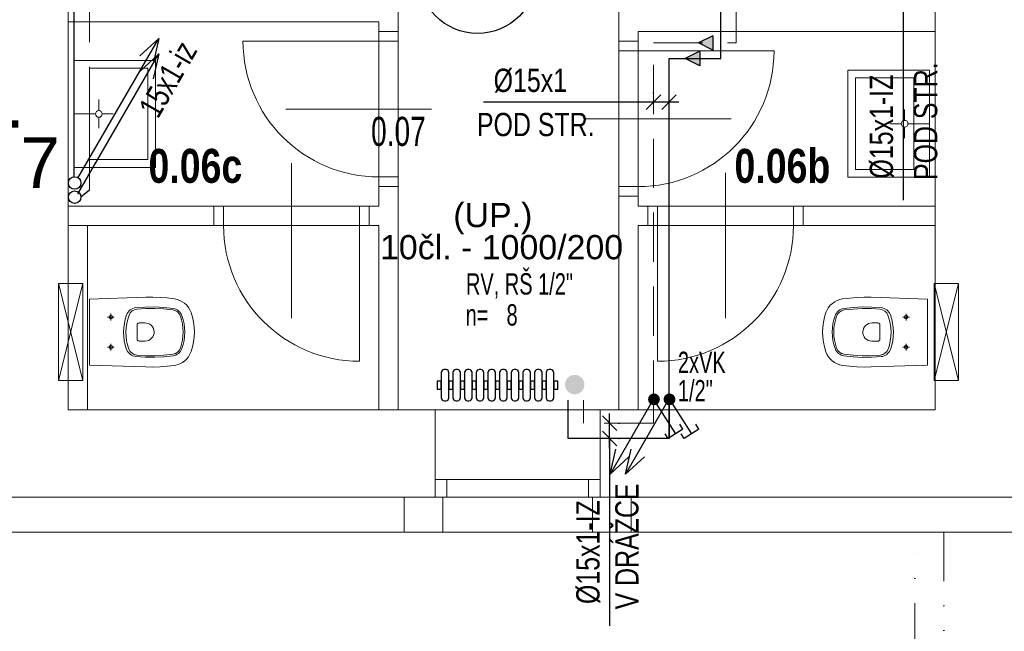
# Model space of a CAD drawing. Header units: millimetres. Extents: x 2424458 to 5109721, y -2781114 to -1335434.
# Tile 10 of 59: x 2482342 to 2487414, y -1418370 to -1415218. Entities that reach past the tile are written whole.
import ezdxf
from ezdxf.enums import TextEntityAlignment as Align

# ---------------------------------------------------------------- set-up
doc = ezdxf.new("R2010")
doc.units = ezdxf.units.MM
doc.header["$LTSCALE"] = 20
doc.header["$MEASUREMENT"] = 0
for name, pattern in [('Carkovana 2x_1', [200, 150, -50]), ('DASHED', [19.05, 12.7, -6.35]), ('DIVIDE', [31.75, 12.7, -6.35, 0, -6.35, 0, -6.35])]:
    doc.linetypes.add(name, pattern=pattern)
for name, color, linetype in [('KANALIZACE STÁV.', 2, 'Continuous'), ('KOTY', 2, 'Continuous'), ('ROZVODY', 6, 'Continuous'), ('slepak nový', 252, 'Continuous'), ('TZB_TOP rozvody', 6, 'Continuous'), ('UT', 6, 'Continuous'), ('Čísla místností', 7, 'Continuous')]:
    doc.layers.add(name, color=color, linetype=linetype)
doc.layers.add('TZB TEXT', color=3, linetype='Continuous', lineweight=18)
doc.styles.add('Arial Black', font='ariblk.ttf')
doc.styles.add('ARIEL', font='ARIAL.TTF')
doc.styles.add('ROMAN', font='ic-romans.shx')
doc.styles.add('ROMANS', font='ic-romans.shx', dxfattribs={"width": 0.8})
doc.styles.get("Standard").update_dxf_attribs({"font": 'ic-romans.shx', "width": 0.8})
doc.dimstyles.new('M50', dxfattribs={"dimtxt": 100, "dimasz": 60, "dimexe": 50, "dimexo": 150, "dimgap": 100, "dimtad": 1, "dimdec": 0, "dimzin": 0, "dimdsep": 46, "dimtxsty": 'Standard', "dimblk1": 'OBLIQUE', "dimblk2": 'OBLIQUE', "dimsah": 1, "dimcen": 0.09, "dimdle": 50, "dimclrd": 256, "dimclre": 256, "dimclrt": 256, "dimadec": 0, "dimazin": 0, "dimtfac": 1, "dimtdec": 0, "dimtofl": 0, "dimtmove": 1, "dimatfit": 3, "dimldrblk": 'OBLIQUE', "dimfxl": 1, "dimarcsym": 0})

# ---------------------------------------------------------------- blocks, each defined once
blk = doc.blocks.new('_OBLIQUE')
at = {"color": 0, "linetype": 'ByBlock'}
blk.add_line((-0.5, -0.5), (0.5, 0.5), dxfattribs=at)
blk = doc.blocks.new('*D832')
at = {"layer": 'Defpoints', "color": 0}
for p in [(2485606.7, -1415642.8), (2485606.7, -1415648.6), (2485686.7, -1415646.3)]:
    blk.add_point(p, dxfattribs=at)
at = {"layer": 'KOTY', "linetype": 'Continuous', "lineweight": -2}
for p, q in [((2485606.7, -1415598.6), (2485606.7, -1415592.8)), ((2485686.7, -1415596.3), (2485686.7, -1415592.8)), ((2485606.7, -1415642.8), (2484730.6, -1415642.8)), ((2485736.7, -1415642.8), (2485556.7, -1415642.8))]:
    blk.add_line(p, q, dxfattribs=at)
at = {"layer": 'KOTY', "lineweight": -2, "xscale": 75, "yscale": 75, "zscale": 75}
blk.add_blockref('_OBLIQUE', (2485606.7, -1415642.8), dxfattribs=at)
at = {"layer": 'KOTY', "lineweight": -2, "xscale": 75, "yscale": 75, "zscale": 75, "rotation": 180}
blk.add_blockref('_OBLIQUE', (2485686.7, -1415642.8), dxfattribs=at)
at = {"layer": 'KOTY', "lineweight": -3, "insert": (2484972.6, -1415532.8), "char_height": 120, "attachment_point": 5, "style": 'ROMANS'}
blk.add_mtext('%%c15x1', dxfattribs=at)
blk = doc.blocks.new('B')
at = {"layer": 'TZB_TOP rozvody', "lineweight": -3, "ltscale": 200}
blk.add_hatch(color=3, dxfattribs=at).paths.add_polyline_path([(32.4, 1.9, 1), (-28.8, 1.9, 1)])
blk.add_hatch(color=3, dxfattribs=at).paths.add_polyline_path([(32.4, 1.9, 1), (-28.8, 1.9, 1)])
blk = doc.blocks.new('*U789')
at = {"color": 0, "linetype": 'ByBlock', "lineweight": -2}
for p, q in [((0, 0), (140, 0)), ((140, 30), (120, 30)), ((140, 30), (140, -30)), ((140, -30), (120, -30))]:
    blk.add_line(p, q, dxfattribs=at)
blk = doc.blocks.new('*D834')
at = {"layer": 'Defpoints', "color": 0}
for p in [(2485375.2, -1417297), (2485381, -1417297), (2485377.5, -1417377)]:
    blk.add_point(p, dxfattribs=at)
at = {"layer": 'KOTY', "linetype": 'Continuous', "lineweight": -2}
for p, q in [((2485381, -1417427), (2485381, -1417247)), ((2485425.2, -1417297), (2485431, -1417297)), ((2485381, -1417377), (2485381, -1418341.5)), ((2485427.5, -1417377), (2485431, -1417377))]:
    blk.add_line(p, q, dxfattribs=at)
at = {"layer": 'KOTY', "lineweight": -2, "xscale": 75, "yscale": 75, "zscale": 75}
for p, rotation in [((2485381, -1417297), 270), ((2485381, -1417377), 90)]:
    blk.add_blockref('_OBLIQUE', p, dxfattribs=dict(at, rotation=rotation))
at = {"layer": 'KOTY', "lineweight": -3, "insert": (2485271, -1417962.3), "char_height": 120, "attachment_point": 5, "rotation": 90, "style": 'ROMANS'}
blk.add_mtext('%%c15x1-IZ', dxfattribs=at)
blk = doc.blocks.new('*U408', base_point=(16994.7, 17725.8))
at = {"linetype": 'ByBlock', "ltscale": 20}
blk.add_hatch(color=0, dxfattribs=at).paths.add_polyline_path([(16994.7, 17688.3), (17069.7, 17725.8), (16994.7, 17763.3)])
at = {"color": 0, "linetype": 'ByBlock', "lineweight": -2, "ltscale": 20}
for p, q in [((16994.7, 17688.3), (16994.7, 17763.3)), ((16994.7, 17763.3), (17069.7, 17725.8)), ((16994.7, 17688.3), (17069.7, 17725.8))]:
    blk.add_line(p, q, dxfattribs=at)
blk = doc.blocks.new('*D849')
at = {"layer": 'Defpoints', "color": 0}
for p in [(2486896, -1415055.1), (2486892.6, -1415135.1), (2486898.3, -1415135.1)]:
    blk.add_point(p, dxfattribs=at)
at = {"layer": 'KOTY', "linetype": 'Continuous', "lineweight": -2}
for p, q in [((2486892.6, -1415005.1), (2486892.6, -1415185.1)), ((2486846, -1415055.1), (2486842.6, -1415055.1)), ((2486848.3, -1415135.1), (2486842.6, -1415135.1)), ((2486892.6, -1415135.1), (2486892.6, -1416148.3))]:
    blk.add_line(p, q, dxfattribs=at)
at = {"layer": 'KOTY', "lineweight": -2, "xscale": 75, "yscale": 75, "zscale": 75}
for p, rotation in [((2486892.6, -1415055.1), 270), ((2486892.6, -1415135.1), 90)]:
    blk.add_blockref('_OBLIQUE', p, dxfattribs=dict(at, rotation=rotation))
at = {"layer": 'KOTY', "lineweight": -3, "insert": (2486782.6, -1415769.1), "char_height": 120, "attachment_point": 5, "rotation": 90, "style": 'ROMANS'}
blk.add_mtext('%%c15x1-IZ', dxfattribs=at)

msp = doc.modelspace()

# ---------------------------------------------------------------- hatches: boundary and pattern name
at = {"layer": 'UT'}
msp.add_hatch(color=3, dxfattribs=at).paths.add_polyline_path([(2485201.1, -1417148.7, 1), (2485201.1, -1417048.7, 1)])

# ---------------------------------------------------------------- linework, layer by layer
at = {"layer": 'KANALIZACE STÁV.', "linetype": 'Continuous'}
for p, q in [((2482642.4, -1416035.5), (2483058.5, -1415314.8)), ((2483058.5, -1415314.8), (2482961.4, -1415404.5)), ((2483058.5, -1415314.8), (2483029.4, -1415443.7)), ((2482642.4, -1416115.5), (2483058.5, -1415394.8)), ((2483058.5, -1415394.8), (2482961.4, -1415484.5)), ((2483058.5, -1415394.8), (2483029.4, -1415523.7)), ((2485591.1, -1417200.2), (2485383.1, -1417560.5)), ((2485671.1, -1417200.2), (2485463.1, -1417560.5)), ((2485383.1, -1417560.5), (2485412.2, -1417431.7)), ((2485383.1, -1417560.5), (2485480.1, -1417470.9)), ((2485463.1, -1417560.5), (2485492.2, -1417431.7)), ((2485463.1, -1417560.5), (2485560.1, -1417470.9))]:
    msp.add_line(p, q, dxfattribs=at)
at = {"layer": 'ROZVODY', "color": 2, "linetype": 'Continuous'}
for centre in [(2482625.2, -1416060.1), (2482625.2, -1416132.6)]:
    msp.add_circle(centre, 32.2, dxfattribs=at)
at = {"layer": 'slepak nový', "linetype": 'Continuous', "lineweight": 13}
for p, q in [((2484292.5, -1415003.5), (2484292.5, -1415278.5)), ((2482592.5, -1415258.5), (2482592.5, -1415158.5)), ((2485427.5, -1415328.5), (2485427.5, -1415178.5)), ((2487057.5, -1416178.5), (2487057.5, -1415158.5)), ((2484192.5, -1415228.5), (2482592.5, -1415228.5)), ((2484192.5, -1415278.5), (2484192.5, -1415228.5)), ((2482592.5, -1417228.5), (2482592.5, -1415258.5)), ((2484292.5, -1415278.5), (2484192.5, -1415278.5)), ((2484192.5, -1416078.5), (2484192.5, -1415278.5)), ((2484292.5, -1416078.5), (2484292.5, -1415278.5)), ((2485527.5, -1415328.5), (2485527.5, -1415278.5)), ((2485527.5, -1415278.5), (2487057.5, -1415278.5)), ((2483492.5, -1415328.5), (2484292.5, -1415328.5)), ((2485427.5, -1415328.5), (2485527.5, -1415328.5)), ((2485427.5, -1416128.5), (2485427.5, -1415328.5)), ((2485527.5, -1416128.5), (2485527.5, -1415328.5)), ((2486227.5, -1415378.5), (2485427.5, -1415378.5)), ((2482622.5, -1415428.7), (2482622.5, -1415979.5)), ((2482622.5, -1415428.7), (2483042.5, -1415428.7)), ((2483042.5, -1415979.5), (2483042.5, -1415428.7)), ((2482702.5, -1415468.7), (2483002.5, -1415468.7)), ((2482702.5, -1415939.5), (2482702.5, -1415468.7)), ((2483002.5, -1415468.7), (2483002.5, -1415939.5)), ((2487027.5, -1415478.7), (2486607.5, -1415478.7)), ((2486607.5, -1416029.5), (2486607.5, -1415478.7)), ((2487027.5, -1415478.7), (2487027.5, -1416029.5)), ((2486947.5, -1415518.7), (2486647.5, -1415518.7)), ((2486647.5, -1415518.7), (2486647.5, -1415989.5)), ((2486947.5, -1415989.5), (2486947.5, -1415518.7)), ((2482749.7, -1415686.9), (2482749.7, -1415630.2)), ((2483713.9, -1415678.5), (2484463.9, -1415678.5)), ((2486900.3, -1415736.9), (2486900.3, -1415680.2)), ((2482732.5, -1415704.1), (2482622.5, -1415704.1)), ((2482749.7, -1415721.3), (2482749.7, -1415778)), ((2482766.9, -1415704.1), (2482823.6, -1415704.1)), ((2486006.1, -1415728.5), (2485256.1, -1415728.5)), ((2486883.1, -1415754.1), (2486826.4, -1415754.1)), ((2486900.3, -1415771.3), (2486900.3, -1415828)), ((2486917.5, -1415754.1), (2487027.5, -1415754.1)), ((2483002.5, -1415939.5), (2482702.5, -1415939.5)), ((2482622.5, -1415979.5), (2482966.5, -1415979.5)), ((2482622.5, -1415979.5), (2483042.5, -1415979.5)), ((2483742.5, -1416757.1), (2483742.5, -1415957.1)), ((2486647.5, -1415989.5), (2486947.5, -1415989.5)), ((2484292.5, -1416028.5), (2484192.5, -1416028.5)), ((2485977.5, -1416757.1), (2485977.5, -1416007.1)), ((2487027.5, -1416029.5), (2486607.5, -1416029.5)), ((2487027.5, -1416029.5), (2486683.4, -1416029.5)), ((2484192.5, -1416078.5), (2484292.5, -1416078.5)), ((2484192.5, -1416178.5), (2484192.5, -1416078.5)), ((2484292.5, -1416078.5), (2484292.5, -1417228.5)), ((2485427.5, -1416078.5), (2485527.5, -1416078.5)), ((2485527.5, -1416128.5), (2485427.5, -1416128.5)), ((2485427.5, -1416128.5), (2485427.5, -1417228.5)), ((2485527.5, -1416178.5), (2485527.5, -1416128.5)), ((2483342.5, -1416178.5), (2482592.5, -1416178.5)), ((2483342.5, -1416278.5), (2483342.5, -1416178.5)), ((2483342.5, -1416178.5), (2484142.5, -1416178.5)), ((2483392.5, -1416178.5), (2483392.5, -1416278.5)), ((2484092.5, -1416978.5), (2484092.5, -1416178.5)), ((2484192.5, -1416178.5), (2484142.5, -1416178.5)), ((2484142.5, -1416278.5), (2484142.5, -1416178.5)), ((2485527.5, -1416178.5), (2485577.5, -1416178.5)), ((2485577.5, -1416278.5), (2485577.5, -1416178.5)), ((2486377.5, -1416178.5), (2485577.5, -1416178.5)), ((2485627.5, -1416978.5), (2485627.5, -1416178.5)), ((2486327.5, -1416178.5), (2486327.5, -1416278.5)), ((2486377.5, -1416278.5), (2486377.5, -1416178.5)), ((2486377.5, -1416178.5), (2487057.5, -1416178.5)), ((2487057.5, -1417228.5), (2487057.5, -1416178.5)), ((2483342.5, -1416278.5), (2482592.5, -1416278.5)), ((2482692.5, -1417228.5), (2482692.5, -1416278.5)), ((2483342.5, -1416278.5), (2484142.5, -1416278.5)), ((2484192.5, -1416278.5), (2484142.5, -1416278.5)), ((2484192.5, -1416278.5), (2484192.5, -1417228.5)), ((2485527.5, -1416278.5), (2485577.5, -1416278.5)), ((2485527.5, -1416278.5), (2485527.5, -1417228.5)), ((2486377.5, -1416278.5), (2485577.5, -1416278.5)), ((2486377.5, -1416278.5), (2487057.5, -1416278.5)), ((2482667.5, -1416578.3), (2482542.5, -1416578.3)), ((2482542.5, -1416578.3), (2482667.5, -1417078.3)), ((2482667.5, -1416578.3), (2482542.5, -1417078.3)), ((2482542.5, -1417078.3), (2482542.5, -1416578.3)), ((2482667.5, -1417078.3), (2482667.5, -1416578.3)), ((2487052.5, -1417078.5), (2487052.5, -1416578.5)), ((2487052.5, -1416578.5), (2487177.5, -1416578.5)), ((2487177.5, -1416578.5), (2487052.5, -1417078.5)), ((2487052.5, -1416578.5), (2487177.5, -1417078.5)), ((2487177.5, -1417078.5), (2487177.5, -1416578.5)), ((2482702.5, -1416658.3), (2482991.7, -1416648.8)), ((2482702.5, -1416998.4), (2482702.5, -1416658.3)), ((2482991.7, -1416648.8), (2483028.6, -1416648.4)), ((2483028.6, -1416648.4), (2483065.5, -1416649.6)), ((2483065.5, -1416649.6), (2483102.4, -1416652.3)), ((2483102.4, -1416652.3), (2483139, -1416656.7)), ((2483139, -1416656.7), (2483153.4, -1416659.7)), ((2483153.4, -1416659.7), (2483167.1, -1416664.6)), ((2486566.6, -1416659.8), (2486552.8, -1416664.8)), ((2486580.9, -1416656.8), (2486566.6, -1416659.8)), ((2486617.6, -1416652.5), (2486580.9, -1416656.8)), ((2486654.4, -1416649.7), (2486617.6, -1416652.5)), ((2486691.3, -1416648.6), (2486654.4, -1416649.7)), ((2486728.2, -1416649), (2486691.3, -1416648.6)), ((2487017.5, -1416658.5), (2486728.2, -1416649)), ((2487017.5, -1416998.5), (2487017.5, -1416658.5)), ((2482906, -1416719.2), (2482911.9, -1416713.8)), ((2482911.9, -1416713.8), (2482918.6, -1416709.4)), ((2482918.6, -1416709.4), (2482925.8, -1416705.9)), ((2482921.5, -1416719.3), (2482933.1, -1416712.8)), ((2482925.8, -1416705.9), (2482933.4, -1416703.5)), ((2482933.1, -1416712.8), (2482946.1, -1416709.8)), ((2482933.4, -1416703.5), (2482941.3, -1416702.2)), ((2482941.3, -1416702.2), (2482989, -1416699)), ((2482946.1, -1416709.8), (2482992.5, -1416706.8)), ((2482989, -1416699), (2483036.8, -1416698.5)), ((2482992.5, -1416706.8), (2483039, -1416706.6)), ((2483036.8, -1416698.5), (2483084.6, -1416701)), ((2483039, -1416706.6), (2483085.4, -1416709)), ((2483084.6, -1416701), (2483132.1, -1416706.2)), ((2483085.4, -1416709), (2483131.6, -1416714.2)), ((2483131.6, -1416714.2), (2483144.2, -1416717.8)), ((2483132.1, -1416706.2), (2483139.8, -1416707.8)), ((2483139.8, -1416707.8), (2483147.1, -1416710.4)), ((2483147.1, -1416710.4), (2483154, -1416714)), ((2483154, -1416714), (2483160.3, -1416718.5)), ((2483167.1, -1416664.6), (2483180.1, -1416671.4)), ((2483180.1, -1416671.4), (2483192, -1416679.8)), ((2483192, -1416679.8), (2483202.7, -1416689.9)), ((2483202.7, -1416689.9), (2483211.9, -1416701.2)), ((2483211.9, -1416701.2), (2483219.4, -1416713.8)), ((2483219.4, -1416713.8), (2483225.2, -1416727.2)), ((2486500.5, -1416713.9), (2486494.8, -1416727.3)), ((2486508.1, -1416701.4), (2486500.5, -1416713.9)), ((2486517.3, -1416690), (2486508.1, -1416701.4)), ((2486527.9, -1416680), (2486517.3, -1416690)), ((2486539.9, -1416671.5), (2486527.9, -1416680)), ((2486552.8, -1416664.8), (2486539.9, -1416671.5)), ((2486565.9, -1416714.2), (2486559.6, -1416718.7)), ((2486572.9, -1416710.6), (2486565.9, -1416714.2)), ((2486580.2, -1416707.9), (2486572.9, -1416710.6)), ((2486588.3, -1416714.3), (2486575.7, -1416717.9)), ((2486587.8, -1416706.3), (2486580.2, -1416707.9)), ((2486635.3, -1416701.1), (2486587.8, -1416706.3)), ((2486634.5, -1416709.2), (2486588.3, -1416714.3)), ((2486680.9, -1416706.7), (2486634.5, -1416709.2)), ((2486683.1, -1416698.7), (2486635.3, -1416701.1)), ((2486727.4, -1416707), (2486680.9, -1416706.7)), ((2486730.9, -1416699.1), (2486683.1, -1416698.7)), ((2486773.8, -1416709.9), (2486727.4, -1416707)), ((2486778.7, -1416702.3), (2486730.9, -1416699.1)), ((2486786.8, -1416713), (2486773.8, -1416709.9)), ((2486786.5, -1416703.7), (2486778.7, -1416702.3)), ((2486794.1, -1416706.1), (2486786.5, -1416703.7)), ((2486798.5, -1416719.5), (2486786.8, -1416713)), ((2486801.4, -1416709.5), (2486794.1, -1416706.1)), ((2486808, -1416714), (2486801.4, -1416709.5)), ((2486814, -1416719.3), (2486808, -1416714)), ((2482812.2, -1416750.8), (2482794.5, -1416750.8)), ((2482803.5, -1416750.8), (2482804.2, -1416747.5)), ((2482804.2, -1416754.1), (2482803.5, -1416750.8)), ((2482804.2, -1416747.5), (2482806.1, -1416744.7)), ((2482806, -1416756.9), (2482804.2, -1416754.1)), ((2482808.7, -1416758.7), (2482806, -1416756.9)), ((2482806.1, -1416744.7), (2482808.9, -1416742.8)), ((2482812, -1416759.4), (2482808.7, -1416758.7)), ((2482808.9, -1416742.8), (2482812.1, -1416742.2)), ((2482812.1, -1416759.4), (2482812, -1416759.4)), ((2482815.4, -1416758.8), (2482812.1, -1416759.4)), ((2482812.2, -1416750.8), (2482812.2, -1416733.2)), ((2482812.1, -1416742.2), (2482815.4, -1416742.8)), ((2482829.8, -1416750.8), (2482812.2, -1416750.8)), ((2482812.2, -1416768.4), (2482812.2, -1416750.8)), ((2482815.4, -1416742.8), (2482818.2, -1416744.7)), ((2482818.2, -1416756.9), (2482815.4, -1416758.8)), ((2482818.2, -1416744.7), (2482820.1, -1416747.5)), ((2482820.1, -1416754.1), (2482818.2, -1416756.9)), ((2482820.1, -1416747.5), (2482820.8, -1416750.8)), ((2482820.8, -1416750.8), (2482820.1, -1416754.1)), ((2482881.5, -1416783.1), (2482886.4, -1416761)), ((2482886.4, -1416761), (2482893.3, -1416739.3)), ((2482893.3, -1416739.3), (2482896.5, -1416732)), ((2482893.6, -1416783.6), (2482898.6, -1416761.8)), ((2482896.5, -1416732), (2482900.8, -1416725.3)), ((2482898.6, -1416761.8), (2482905.7, -1416740.5)), ((2482900.8, -1416725.3), (2482906, -1416719.2)), ((2482905.7, -1416740.5), (2482912.1, -1416728.8)), ((2482912.1, -1416728.8), (2482921.5, -1416719.3)), ((2483144.2, -1416717.8), (2483155.3, -1416724.6)), ((2483155.3, -1416724.6), (2483164.2, -1416734.1)), ((2483160.3, -1416718.5), (2483166, -1416723.9)), ((2483164.2, -1416734.1), (2483170.2, -1416745.7)), ((2483166, -1416723.9), (2483170.9, -1416729.9)), ((2483170.2, -1416745.7), (2483176.4, -1416765.8)), ((2483170.9, -1416729.9), (2483174.9, -1416736.6)), ((2483174.9, -1416736.6), (2483178, -1416743.8)), ((2483178, -1416743.8), (2483184.3, -1416764.4)), ((2483184.3, -1416764.4), (2483188.8, -1416785.5)), ((2483225.2, -1416727.2), (2483232.7, -1416751.8)), ((2483232.7, -1416751.8), (2483238.1, -1416777)), ((2486487.3, -1416752), (2486481.9, -1416777.2)), ((2486494.8, -1416727.3), (2486487.3, -1416752)), ((2486535.7, -1416764.5), (2486531.2, -1416785.6)), ((2486541.9, -1416743.9), (2486535.7, -1416764.5)), ((2486545, -1416736.8), (2486541.9, -1416743.9)), ((2486549.7, -1416745.9), (2486543.6, -1416766)), ((2486549, -1416730.1), (2486545, -1416736.8)), ((2486553.9, -1416724), (2486549, -1416730.1)), ((2486555.7, -1416734.3), (2486549.7, -1416745.9)), ((2486559.6, -1416718.7), (2486553.9, -1416724)), ((2486564.6, -1416724.7), (2486555.7, -1416734.3)), ((2486575.7, -1416717.9), (2486564.6, -1416724.7)), ((2486807.9, -1416729), (2486798.5, -1416719.5)), ((2486814.3, -1416740.7), (2486807.9, -1416729)), ((2486819.1, -1416725.4), (2486814, -1416719.3)), ((2486821.3, -1416762), (2486814.3, -1416740.7)), ((2486823.4, -1416732.2), (2486819.1, -1416725.4)), ((2486826.3, -1416783.8), (2486821.3, -1416762)), ((2486826.7, -1416739.5), (2486823.4, -1416732.2)), ((2486833.5, -1416761.1), (2486826.7, -1416739.5)), ((2486838.4, -1416783.2), (2486833.5, -1416761.1)), ((2486890.2, -1416751), (2486907.8, -1416751)), ((2486899.8, -1416747.7), (2486899.2, -1416751)), ((2486899.2, -1416751), (2486899.8, -1416754.3)), ((2486901.7, -1416744.9), (2486899.8, -1416747.7)), ((2486899.8, -1416754.3), (2486901.7, -1416757.1)), ((2486904.5, -1416743), (2486901.7, -1416744.9)), ((2486901.7, -1416757.1), (2486904.5, -1416758.9)), ((2486907.8, -1416742.3), (2486904.5, -1416743)), ((2486904.5, -1416758.9), (2486907.8, -1416759.6)), ((2486907.8, -1416751), (2486907.8, -1416733.4)), ((2486911.1, -1416743), (2486907.8, -1416742.3)), ((2486907.8, -1416751), (2486925.4, -1416751)), ((2486907.8, -1416768.6), (2486907.8, -1416751)), ((2486907.8, -1416759.6), (2486907.9, -1416759.6)), ((2486907.9, -1416759.6), (2486911.2, -1416758.9)), ((2486913.9, -1416744.9), (2486911.1, -1416743)), ((2486911.2, -1416758.9), (2486913.9, -1416757)), ((2486915.8, -1416747.7), (2486913.9, -1416744.9)), ((2486913.9, -1416757), (2486915.8, -1416754.2)), ((2486916.4, -1416751), (2486915.8, -1416747.7)), ((2486915.8, -1416754.2), (2486916.4, -1416751)), ((2482877.5, -1416828.2), (2482878.5, -1416805.6)), ((2482878.5, -1416805.6), (2482881.5, -1416783.1)), ((2482889.5, -1416828.2), (2482890.5, -1416805.8)), ((2482890.5, -1416805.8), (2482893.6, -1416783.6)), ((2482947.3, -1416790.8), (2482948, -1416787)), ((2482947.3, -1416864.8), (2482947.3, -1416790.8)), ((2482947.3, -1416790.8), (2482947.3, -1416790.8)), ((2482948, -1416787), (2482950.2, -1416783.7)), ((2482950.2, -1416783.7), (2482953.5, -1416781.5)), ((2482953.5, -1416781.5), (2482957.3, -1416780.8)), ((2482957.3, -1416780.8), (2482987.2, -1416780.8)), ((2482987.2, -1416780.8), (2482996.4, -1416781.5)), ((2482996.4, -1416781.5), (2483005.3, -1416784)), ((2483005.3, -1416784), (2483013.5, -1416788.1)), ((2483013.5, -1416788.1), (2483020.7, -1416793.9)), ((2483020.7, -1416793.9), (2483026.8, -1416800.9)), ((2483026.8, -1416800.9), (2483031.3, -1416808.9)), ((2483031.3, -1416808.9), (2483034.1, -1416817.6)), ((2483176.4, -1416765.8), (2483180.8, -1416786.4)), ((2483180.8, -1416786.4), (2483183.5, -1416807.3)), ((2483183.5, -1416807.3), (2483184.4, -1416828.3)), ((2483188.8, -1416785.5), (2483191.5, -1416806.8)), ((2483191.5, -1416806.8), (2483192.4, -1416828.3)), ((2483238.1, -1416777), (2483241.3, -1416802.6)), ((2483241.3, -1416802.6), (2483242.4, -1416828.4)), ((2486478.6, -1416802.8), (2486477.5, -1416828.5)), ((2486481.9, -1416777.2), (2486478.6, -1416802.8)), ((2486528.4, -1416807), (2486527.5, -1416828.5)), ((2486531.2, -1416785.6), (2486528.4, -1416807)), ((2486536.4, -1416807.5), (2486535.5, -1416828.5)), ((2486539.1, -1416786.6), (2486536.4, -1416807.5)), ((2486543.6, -1416766), (2486539.1, -1416786.6)), ((2486688.7, -1416809.1), (2486685.8, -1416817.8)), ((2486693.2, -1416801), (2486688.7, -1416809.1)), ((2486699.2, -1416794), (2486693.2, -1416801)), ((2486706.4, -1416788.3), (2486699.2, -1416794)), ((2486714.7, -1416784.1), (2486706.4, -1416788.3)), ((2486723.5, -1416781.6), (2486714.7, -1416784.1)), ((2486732.7, -1416780.9), (2486723.5, -1416781.6)), ((2486762.6, -1416780.9), (2486732.7, -1416780.9)), ((2486766.5, -1416781.7), (2486762.6, -1416780.9)), ((2486769.7, -1416783.9), (2486766.5, -1416781.7)), ((2486771.9, -1416787.1), (2486769.7, -1416783.9)), ((2486772.6, -1416790.9), (2486771.9, -1416787.1)), ((2486772.6, -1416864.9), (2486772.6, -1416790.9)), ((2486772.6, -1416790.9), (2486772.6, -1416790.9)), ((2486829.4, -1416806), (2486826.3, -1416783.8)), ((2486830.5, -1416828.4), (2486829.4, -1416806)), ((2486841.4, -1416805.7), (2486838.4, -1416783.2)), ((2486842.5, -1416828.4), (2486841.4, -1416805.7)), ((2482878.4, -1416850.9), (2482877.5, -1416828.2)), ((2482881.3, -1416873.4), (2482878.4, -1416850.9)), ((2482890.4, -1416850.6), (2482889.5, -1416828.2)), ((2482893.4, -1416872.8), (2482890.4, -1416850.6)), ((2482948, -1416868.6), (2482947.3, -1416864.8)), ((2483015.1, -1416866.3), (2483007.1, -1416870.9)), ((2483022.1, -1416860.3), (2483015.1, -1416866.3)), ((2483027.9, -1416853.1), (2483022.1, -1416860.3)), ((2483032, -1416844.9), (2483027.9, -1416853.1)), ((2483034.5, -1416836), (2483032, -1416844.9)), ((2483034.1, -1416817.6), (2483035.2, -1416826.8)), ((2483035.2, -1416826.8), (2483034.5, -1416836)), ((2483183.5, -1416849.4), (2483180.8, -1416870.3)), ((2483184.4, -1416828.3), (2483183.5, -1416849.4)), ((2483191.5, -1416849.9), (2483188.8, -1416871.3)), ((2483192.4, -1416828.3), (2483191.5, -1416849.9)), ((2483241.5, -1416853.6), (2483238.2, -1416879.1)), ((2483242.6, -1416827.8), (2483241.5, -1416853.6)), ((2483242.4, -1416828.4), (2483242.6, -1416827.8)), ((2486477.5, -1416828.5), (2486477.3, -1416828)), ((2486477.3, -1416828), (2486478.4, -1416853.7)), ((2486478.4, -1416853.7), (2486481.7, -1416879.3)), ((2486527.5, -1416828.5), (2486528.4, -1416850)), ((2486528.4, -1416850), (2486531.2, -1416871.4)), ((2486535.5, -1416828.5), (2486536.4, -1416849.5)), ((2486536.4, -1416849.5), (2486539.1, -1416870.4)), ((2486685.8, -1416817.8), (2486684.7, -1416827)), ((2486684.7, -1416827), (2486685.4, -1416836.2)), ((2486685.4, -1416836.2), (2486687.9, -1416845)), ((2486687.9, -1416845), (2486692.1, -1416853.2)), ((2486692.1, -1416853.2), (2486697.8, -1416860.5)), ((2486697.8, -1416860.5), (2486704.8, -1416866.5)), ((2486704.8, -1416866.5), (2486712.8, -1416871)), ((2486771.9, -1416868.8), (2486772.6, -1416864.9)), ((2486826.5, -1416873), (2486829.5, -1416850.8)), ((2486829.5, -1416850.8), (2486830.5, -1416828.4)), ((2486838.6, -1416873.5), (2486841.5, -1416851)), ((2486841.5, -1416851), (2486842.5, -1416828.4)), ((2482812.2, -1416905.8), (2482794.5, -1416905.8)), ((2482803.5, -1416905.8), (2482804.2, -1416902.5)), ((2482804.2, -1416909.1), (2482803.5, -1416905.8)), ((2482804.2, -1416902.5), (2482806, -1416899.7)), ((2482806, -1416911.9), (2482804.2, -1416909.1)), ((2482806, -1416899.7), (2482808.8, -1416897.8)), ((2482808.7, -1416913.7), (2482806, -1416911.9)), ((2482812, -1416914.4), (2482808.7, -1416913.7)), ((2482808.8, -1416897.8), (2482812.1, -1416897.2)), ((2482812.1, -1416914.4), (2482812, -1416914.4)), ((2482812.1, -1416897.2), (2482815.4, -1416897.8)), ((2482815.4, -1416913.8), (2482812.1, -1416914.4)), ((2482812.2, -1416905.8), (2482812.2, -1416888.2)), ((2482829.8, -1416905.8), (2482812.2, -1416905.8)), ((2482812.2, -1416923.4), (2482812.2, -1416905.8)), ((2482815.4, -1416897.8), (2482818.2, -1416899.7)), ((2482818.2, -1416911.9), (2482815.4, -1416913.8)), ((2482818.2, -1416899.7), (2482820.1, -1416902.5)), ((2482820.1, -1416909.1), (2482818.2, -1416911.9)), ((2482820.1, -1416902.5), (2482820.8, -1416905.8)), ((2482820.8, -1416905.8), (2482820.1, -1416909.1)), ((2482886.2, -1416895.5), (2482881.3, -1416873.4)), ((2482893, -1416917.1), (2482886.2, -1416895.5)), ((2482896.3, -1416924.5), (2482893, -1416917.1)), ((2482898.4, -1416894.7), (2482893.4, -1416872.8)), ((2482905.4, -1416916), (2482898.4, -1416894.7)), ((2482911.8, -1416927.7), (2482905.4, -1416916)), ((2482950.2, -1416871.9), (2482948, -1416868.6)), ((2482953.5, -1416874), (2482950.2, -1416871.9)), ((2482957.3, -1416874.8), (2482953.5, -1416874)), ((2482987.2, -1416874.8), (2482957.3, -1416874.8)), ((2482989.2, -1416874.8), (2482987.2, -1416874.8)), ((2482998.4, -1416873.7), (2482989.2, -1416874.8)), ((2483007.1, -1416870.9), (2482998.4, -1416873.7)), ((2483170.2, -1416911), (2483164.2, -1416922.6)), ((2483176.4, -1416890.9), (2483170.2, -1416911)), ((2483178, -1416912.9), (2483174.9, -1416920.1)), ((2483180.8, -1416870.3), (2483176.4, -1416890.9)), ((2483184.3, -1416892.3), (2483178, -1416912.9)), ((2483188.8, -1416871.3), (2483184.3, -1416892.3)), ((2483232.8, -1416904.3), (2483225.3, -1416929)), ((2483238.2, -1416879.1), (2483232.8, -1416904.3)), ((2486481.7, -1416879.3), (2486487.1, -1416904.5)), ((2486487.1, -1416904.5), (2486494.6, -1416929.1)), ((2486531.2, -1416871.4), (2486535.7, -1416892.5)), ((2486535.7, -1416892.5), (2486542, -1416913.1)), ((2486539.1, -1416870.4), (2486543.6, -1416891)), ((2486542, -1416913.1), (2486545, -1416920.2)), ((2486543.6, -1416891), (2486549.8, -1416911.2)), ((2486549.8, -1416911.2), (2486555.7, -1416922.7)), ((2486712.8, -1416871), (2486721.6, -1416873.9)), ((2486721.6, -1416873.9), (2486730.7, -1416874.9)), ((2486730.7, -1416874.9), (2486732.7, -1416874.9)), ((2486732.7, -1416874.9), (2486762.6, -1416874.9)), ((2486762.6, -1416874.9), (2486766.5, -1416874.2)), ((2486766.5, -1416874.2), (2486769.7, -1416872)), ((2486769.7, -1416872), (2486771.9, -1416868.8)), ((2486808.2, -1416927.9), (2486814.6, -1416916.2)), ((2486814.6, -1416916.2), (2486821.5, -1416894.8)), ((2486821.5, -1416894.8), (2486826.5, -1416873)), ((2486823.7, -1416924.6), (2486826.9, -1416917.3)), ((2486826.9, -1416917.3), (2486833.7, -1416895.7)), ((2486833.7, -1416895.7), (2486838.6, -1416873.5)), ((2486890.2, -1416906), (2486907.8, -1416906)), ((2486899.8, -1416902.7), (2486899.2, -1416906)), ((2486899.2, -1416906), (2486899.8, -1416909.3)), ((2486901.7, -1416899.9), (2486899.8, -1416902.7)), ((2486899.8, -1416909.3), (2486901.7, -1416912.1)), ((2486904.5, -1416898), (2486901.7, -1416899.9)), ((2486901.7, -1416912.1), (2486904.5, -1416913.9)), ((2486907.8, -1416897.3), (2486904.5, -1416898)), ((2486904.5, -1416913.9), (2486907.8, -1416914.6)), ((2486907.8, -1416906), (2486907.8, -1416888.4)), ((2486911.1, -1416898), (2486907.8, -1416897.3)), ((2486907.8, -1416906), (2486925.4, -1416906)), ((2486907.8, -1416923.6), (2486907.8, -1416906)), ((2486907.8, -1416914.6), (2486907.9, -1416914.6)), ((2486908, -1416914.6), (2486911.2, -1416913.9)), ((2486913.9, -1416899.9), (2486911.1, -1416898)), ((2486911.2, -1416913.9), (2486913.9, -1416912)), ((2486915.8, -1416902.7), (2486913.9, -1416899.9)), ((2486913.9, -1416912), (2486915.8, -1416909.2)), ((2486916.4, -1416906), (2486915.8, -1416902.7)), ((2486915.8, -1416909.2), (2486916.4, -1416906)), ((2482900.5, -1416931.3), (2482896.3, -1416924.5)), ((2482905.7, -1416937.4), (2482900.5, -1416931.3)), ((2482911.6, -1416942.7), (2482905.7, -1416937.4)), ((2482918.3, -1416947.2), (2482911.6, -1416942.7)), ((2482921.2, -1416937.3), (2482911.8, -1416927.7)), ((2482925.5, -1416950.7), (2482918.3, -1416947.2)), ((2482932.8, -1416943.8), (2482921.2, -1416937.3)), ((2482933.1, -1416953.1), (2482925.5, -1416950.7)), ((2482945.9, -1416946.9), (2482932.8, -1416943.8)), ((2482941, -1416954.5), (2482933.1, -1416953.1)), ((2482988.8, -1416957.7), (2482941, -1416954.5)), ((2482992.3, -1416949.8), (2482945.9, -1416946.9)), ((2482945.9, -1416946.9), (2482945.9, -1416946.9)), ((2483036.7, -1416958.1), (2482988.8, -1416957.7)), ((2483038.9, -1416950.1), (2482992.3, -1416949.8)), ((2483084.5, -1416955.7), (2483036.7, -1416958.1)), ((2483085.4, -1416947.6), (2483038.9, -1416950.1)), ((2483132.1, -1416950.5), (2483084.5, -1416955.7)), ((2483131.6, -1416942.5), (2483085.4, -1416947.6)), ((2483144.2, -1416938.9), (2483131.6, -1416942.5)), ((2483139.7, -1416948.9), (2483132.1, -1416950.5)), ((2483132.1, -1416950.5), (2483132.1, -1416950.5)), ((2483147.1, -1416946.3), (2483139.7, -1416948.9)), ((2483155.3, -1416932.1), (2483144.2, -1416938.9)), ((2483154, -1416942.7), (2483147.1, -1416946.3)), ((2483160.3, -1416938.1), (2483154, -1416942.7)), ((2483164.2, -1416922.6), (2483155.3, -1416932.1)), ((2483166, -1416932.8), (2483160.3, -1416938.1)), ((2483170.9, -1416926.8), (2483166, -1416932.8)), ((2483174.9, -1416920.1), (2483170.9, -1416926.8)), ((2483202.9, -1416966.6), (2483192.2, -1416976.7)), ((2483212.1, -1416955.1), (2483202.9, -1416966.6)), ((2483219.6, -1416942.5), (2483212.1, -1416955.1)), ((2483225.3, -1416929), (2483219.6, -1416942.5)), ((2486494.6, -1416929.1), (2486500.3, -1416942.7)), ((2486500.3, -1416942.7), (2486507.9, -1416955.3)), ((2486507.9, -1416955.3), (2486517.1, -1416966.7)), ((2486517.1, -1416966.7), (2486527.7, -1416976.8)), ((2486545, -1416920.2), (2486549, -1416926.9)), ((2486549, -1416926.9), (2486553.9, -1416933)), ((2486553.9, -1416933), (2486559.6, -1416938.3)), ((2486555.7, -1416922.7), (2486564.6, -1416932.3)), ((2486559.6, -1416938.3), (2486566, -1416942.8)), ((2486564.6, -1416932.3), (2486575.8, -1416939.1)), ((2486566, -1416942.8), (2486572.9, -1416946.4)), ((2486572.9, -1416946.4), (2486580.2, -1416949)), ((2486575.8, -1416939.1), (2486588.3, -1416942.6)), ((2486580.2, -1416949), (2486587.8, -1416950.7)), ((2486587.8, -1416950.7), (2486635.4, -1416955.9)), ((2486587.8, -1416950.7), (2486587.8, -1416950.7)), ((2486588.3, -1416942.6), (2486634.6, -1416947.8)), ((2486634.6, -1416947.8), (2486681.1, -1416950.2)), ((2486635.4, -1416955.9), (2486683.3, -1416958.3)), ((2486681.1, -1416950.2), (2486727.6, -1416950)), ((2486683.3, -1416958.3), (2486731.1, -1416957.9)), ((2486727.6, -1416950), (2486774.1, -1416947)), ((2486731.1, -1416957.9), (2486778.9, -1416954.6)), ((2486774.1, -1416947), (2486787.1, -1416944)), ((2486774.1, -1416947), (2486774.1, -1416947)), ((2486778.9, -1416954.6), (2486786.8, -1416953.3)), ((2486786.8, -1416953.3), (2486794.4, -1416950.8)), ((2486787.1, -1416944), (2486798.8, -1416937.4)), ((2486794.4, -1416950.8), (2486801.6, -1416947.4)), ((2486798.8, -1416937.4), (2486808.2, -1416927.9)), ((2486801.6, -1416947.4), (2486808.3, -1416942.9)), ((2486808.3, -1416942.9), (2486814.3, -1416937.5)), ((2486814.3, -1416937.5), (2486819.4, -1416931.4)), ((2486819.4, -1416931.4), (2486823.7, -1416924.6)), ((2482991.7, -1417007.9), (2482702.5, -1416998.4)), ((2483028.6, -1417008.3), (2482991.7, -1417007.9)), ((2483065.5, -1417007.1), (2483028.6, -1417008.3)), ((2483102.4, -1417004.4), (2483065.5, -1417007.1)), ((2483139, -1417000), (2483102.4, -1417004.4)), ((2483153.4, -1416997), (2483139, -1417000)), ((2483167.2, -1416992), (2483153.4, -1416997)), ((2483180.2, -1416985.2), (2483167.2, -1416992)), ((2483192.2, -1416976.7), (2483180.2, -1416985.2)), ((2486527.7, -1416976.8), (2486539.7, -1416985.4)), ((2486539.7, -1416985.4), (2486552.7, -1416992.2)), ((2486552.7, -1416992.2), (2486566.5, -1416997.1)), ((2486566.5, -1416997.1), (2486580.9, -1417000.2)), ((2486580.9, -1417000.2), (2486617.6, -1417004.5)), ((2486617.6, -1417004.5), (2486654.4, -1417007.3)), ((2486654.4, -1417007.3), (2486691.3, -1417008.4)), ((2486691.3, -1417008.4), (2486728.3, -1417008)), ((2486728.3, -1417008), (2487017.5, -1416998.5)), ((2482667.5, -1417078.3), (2482542.5, -1417078.3)), ((2487052.5, -1417078.5), (2487177.5, -1417078.5)), ((2482592.5, -1417228.5), (2484481.9, -1417228.5)), ((2484481.9, -1417228.5), (2485331.9, -1417228.5)), ((2484481.9, -1417228.5), (2484481.9, -1417678.5)), ((2485331.9, -1417678.5), (2485331.9, -1417228.5)), ((2485331.9, -1417228.5), (2487057.5, -1417228.5)), ((2484481.9, -1417588.5), (2485331.9, -1417588.5)), ((2484541.9, -1417588.5), (2484541.9, -1417678.5)), ((2485271.9, -1417588.5), (2485271.9, -1417678.5)), ((2479402.5, -1417678.5), (2484481.9, -1417678.5)), ((2484321.9, -1417678.5), (2484321.9, -1417858.5)), ((2484521.9, -1417678.5), (2484481.9, -1417678.5)), ((2484481.9, -1417678.5), (2485331.9, -1417678.5)), ((2484521.9, -1417858.5), (2484521.9, -1417678.5)), ((2485291.9, -1417858.5), (2485291.9, -1417678.5)), ((2485291.9, -1417678.5), (2485331.9, -1417678.5)), ((2485331.9, -1417678.5), (2487507.5, -1417678.5)), ((2485491.9, -1417678.5), (2485491.9, -1417858.5)), ((2484521.9, -1417858.5), (2481782.5, -1417858.5)), ((2485291.9, -1417858.5), (2484521.9, -1417858.5)), ((2487102.5, -1417858.5), (2485291.9, -1417858.5)), ((2487102.5, -1417858.5), (2487687.5, -1417858.5))]:
    msp.add_line(p, q, dxfattribs=at)
at = {"layer": 'slepak nový', "linetype": 'DIVIDE', "lineweight": 13}
for p, q in [((2486952.5, -1418478.8), (2486952.5, -1417858.5)), ((2487102.5, -1417858.5), (2487102.5, -1418628.5))]:
    msp.add_line(p, q, dxfattribs=at)
at = {"layer": 'slepak nový', "linetype": 'Carkovana 2x_1', "lineweight": 13}
msp.add_line((2486952.5, -1417858.5), (2487102.5, -1417858.5), dxfattribs=at)
at = {"layer": 'slepak nový', "linetype": 'Continuous', "lineweight": 13}
for centre, radius, start, end in [((2484192.5, -1415328.5), 700, 180, 270), ((2485527.5, -1415378.5), 700, 270, 0), ((2482749.7, -1415704.1), 17.2, 270.0000172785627, 269.9999999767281), ((2486900.3, -1415754.1), 17.2, 270.0000000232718, 269.9999827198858), ((2484092.5, -1416278.5), 700, 180, 270), ((2485627.5, -1416278.5), 700, 270, 0)]:
    msp.add_arc(centre, radius, start, end, dxfattribs=at)
at = {"layer": 'TZB_TOP rozvody', "linetype": 'DASHED', "lineweight": 9}
for p, q in [((2486032.9, -1415338.2), (2486032.9, -1413678.5)), ((2482702.4, -1416096.7), (2482702.4, -1413838.5)), ((2485606.7, -1417228.5), (2485606.7, -1415338.2)), ((2485606.7, -1415338.2), (2486032.9, -1415338.2)), ((2485246.8, -1417297), (2485246.8, -1417179)), ((2485606.7, -1417195.7), (2485606.7, -1417297)), ((2485606.7, -1417297), (2485246.8, -1417297))]:
    msp.add_line(p, q, dxfattribs=at)
at = {"layer": 'UT', "lineweight": -3}
for p, q in [((2485952.9, -1415418.2), (2485952.9, -1413593.1)), ((2482622.7, -1416028), (2482622.4, -1413753.1)), ((2485686.7, -1417377), (2485686.7, -1415418.2)), ((2485686.7, -1415418.2), (2485952.9, -1415418.2)), ((2482702.4, -1416096.7), (2482657.4, -1416132.6)), ((2485166.8, -1417377), (2485166.8, -1417179)), ((2485686.7, -1417184.8), (2485686.7, -1417376.9)), ((2485686.7, -1417377), (2485166.8, -1417377))]:
    msp.add_line(p, q, dxfattribs=at)
at = {"layer": 'UT', "color": 1}
for points in [[(2484513.8, -1417036.7), (2484513.8, -1417166.7, 0.414214), (2484528.8, -1417181.7), (2484537.8, -1417181.7, 0.414214), (2484552.8, -1417166.7), (2484552.8, -1417036.7, 0.414214), (2484537.8, -1417021.7), (2484528.8, -1417021.7, 0.414214)], [(2484573.8, -1417036.7), (2484573.8, -1417166.7, 0.414214), (2484588.8, -1417181.7), (2484597.8, -1417181.7, 0.414214), (2484612.8, -1417166.7), (2484612.8, -1417036.7, 0.414214), (2484597.8, -1417021.7), (2484588.8, -1417021.7, 0.414214)], [(2484633.8, -1417036.7), (2484633.8, -1417166.7, 0.414214), (2484648.8, -1417181.7), (2484657.8, -1417181.7, 0.414214), (2484672.8, -1417166.7), (2484672.8, -1417036.7, 0.414214), (2484657.8, -1417021.7), (2484648.8, -1417021.7, 0.414214)], [(2484693.8, -1417036.7), (2484693.8, -1417166.7, 0.414214), (2484708.8, -1417181.7), (2484717.8, -1417181.7, 0.414214), (2484732.8, -1417166.7), (2484732.8, -1417036.7, 0.414214), (2484717.8, -1417021.7), (2484708.8, -1417021.7, 0.414214)], [(2484753.8, -1417036.7), (2484753.8, -1417166.7, 0.414214), (2484768.8, -1417181.7), (2484777.8, -1417181.7, 0.414214), (2484792.8, -1417166.7), (2484792.8, -1417036.7, 0.414214), (2484777.8, -1417021.7), (2484768.8, -1417021.7, 0.414214)], [(2484813.8, -1417036.7), (2484813.8, -1417166.7, 0.414214), (2484828.8, -1417181.7), (2484837.8, -1417181.7, 0.414214), (2484852.8, -1417166.7), (2484852.8, -1417036.7, 0.414214), (2484837.8, -1417021.7), (2484828.8, -1417021.7, 0.414214)], [(2484873.8, -1417036.7), (2484873.8, -1417166.7, 0.414214), (2484888.8, -1417181.7), (2484897.8, -1417181.7, 0.414214), (2484912.8, -1417166.7), (2484912.8, -1417036.7, 0.414214), (2484897.8, -1417021.7), (2484888.8, -1417021.7, 0.414214)], [(2484933.8, -1417036.7), (2484933.8, -1417166.7, 0.414214), (2484948.8, -1417181.7), (2484957.8, -1417181.7, 0.414214), (2484972.8, -1417166.7), (2484972.8, -1417036.7, 0.414214), (2484957.8, -1417021.7), (2484948.8, -1417021.7, 0.414214)], [(2484993.8, -1417036.7), (2484993.8, -1417166.7, 0.414214), (2485008.8, -1417181.7), (2485017.8, -1417181.7, 0.414214), (2485032.8, -1417166.7), (2485032.8, -1417036.7, 0.414214), (2485017.8, -1417021.7), (2485008.8, -1417021.7, 0.414214)], [(2485053.8, -1417036.7), (2485053.8, -1417166.7, 0.414214), (2485068.8, -1417181.7), (2485077.8, -1417181.7, 0.414214), (2485092.8, -1417166.7), (2485092.8, -1417036.7, 0.414214), (2485077.8, -1417021.7), (2485068.8, -1417021.7, 0.414214)]]:
    msp.add_lwpolyline(points, format="xyb", close=True, dxfattribs=at)
for points in [[(2484492.8, -1417081.7), (2484492.8, -1417121.7), (2484513.8, -1417121.7), (2484513.8, -1417081.7)], [(2484552.8, -1417081.7), (2484552.8, -1417121.7), (2484573.8, -1417121.7), (2484573.8, -1417081.7)], [(2484612.8, -1417081.7), (2484612.8, -1417121.7), (2484633.8, -1417121.7), (2484633.8, -1417081.7)], [(2484672.8, -1417081.7), (2484672.8, -1417121.7), (2484693.8, -1417121.7), (2484693.8, -1417081.7)], [(2484732.8, -1417081.7), (2484732.8, -1417121.7), (2484753.8, -1417121.7), (2484753.8, -1417081.7)], [(2484792.8, -1417081.7), (2484792.8, -1417121.7), (2484813.8, -1417121.7), (2484813.8, -1417081.7)], [(2484852.8, -1417081.7), (2484852.8, -1417121.7), (2484873.8, -1417121.7), (2484873.8, -1417081.7)], [(2484912.8, -1417081.7), (2484912.8, -1417121.7), (2484933.8, -1417121.7), (2484933.8, -1417081.7)], [(2484972.8, -1417081.7), (2484972.8, -1417121.7), (2484993.8, -1417121.7), (2484993.8, -1417081.7)], [(2485032.8, -1417081.7), (2485032.8, -1417121.7), (2485053.8, -1417121.7), (2485053.8, -1417081.7)], [(2485092.8, -1417081.7), (2485092.8, -1417121.7), (2485113.8, -1417121.7), (2485113.8, -1417081.7)]]:
    msp.add_lwpolyline(points, close=True, dxfattribs=at)
at = {"layer": 'UT', "color": 2}
msp.add_circle((2484700.7, -1414984.3), 304.8, dxfattribs=at)

# ---------------------------------------------------------------- block references
at = {"layer": 'KANALIZACE STÁV.', "linetype": 'Continuous', "xscale": 1.5, "yscale": 1.5, "zscale": 1.5, "rotation": 303.0031006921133}
for p in [(2485606.4, -1417176.3), (2485688.5, -1417176.3)]:
    msp.add_blockref('*U789', p, dxfattribs=at)
at = {"layer": 'TZB_TOP rozvody', "color": 3, "lineweight": -3, "ltscale": 200, "rotation": 179.9985149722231}
for p in [(2485913.1, -1415338.2), (2485845.3, -1415418.2)]:
    msp.add_blockref('*U408', p, dxfattribs=at)
at = {"layer": 'UT', "lineweight": -3, "xscale": -1, "rotation": 180}
for p in [(2485607.3, -1417173), (2485687.3, -1417173)]:
    msp.add_blockref('B', p, dxfattribs=at)

# ---------------------------------------------------------------- texts
at = {"layer": 'KOTY', "linetype": 'Continuous', "insert": (2483106.5, -1415524.6), "char_height": 120, "width": 745.143, "attachment_point": 5, "rotation": 60.0042, "style": 'ROMANS'}
msp.add_mtext('15x1-iz', dxfattribs=at)
at = {"layer": 'KOTY', "lineweight": -3, "char_height": 120, "width": 748.571, "attachment_point": 5, "rotation": 90, "style": 'ROMANS'}
for s, insert in [('POD STR.', (2487009, -1415741.3)), ('V DRÁŽCE', (2485470.5, -1417932.9))]:
    msp.add_mtext(s, dxfattribs=dict(at, insert=insert))
at = {"layer": 'KOTY', "lineweight": -3, "insert": (2485000.5, -1415759.3), "char_height": 120, "width": 748.571, "attachment_point": 5, "style": 'ROMANS'}
msp.add_mtext('POD STR.', dxfattribs=at)
at = {"layer": 'slepak nový', "linetype": 'Continuous', "lineweight": 35, "style": 'Arial Black', "width": 0.69}
for s, p in [('0.06c', (2483005.6, -1416059.1)), ('0.06b', (2486023.8, -1416059.1))]:
    msp.add_text(s, height=175, dxfattribs=at).set_placement(p)
at = {"layer": 'TZB TEXT', "style": 'ARIEL'}
for s, p in [('(UP.)', (2484575.6, -1416324.8)), ('10čl. - 1000/200', (2484198.2, -1416490.5))]:
    msp.add_text(s, height=125, dxfattribs=at).set_placement(p, align=Align.BOTTOM_LEFT)
at = {"layer": 'TZB TEXT', "style": 'ROMAN', "width": 0.7}
for s, p in [('RV, RŠ 1/2"', (2484640.7, -1416667.7)), ('n=', (2484639.4, -1416827.6)), ('8', (2484849.9, -1416827.6)), ('2xVK ', (2485732.5, -1417072.2)), ('1/2"', (2485732.5, -1417218.1))]:
    msp.add_text(s, height=110, dxfattribs=at).set_placement(p, align=Align.BOTTOM_LEFT)
at = {"layer": 'TZB TEXT', "insert": (2482047.6, -1415736.4), "char_height": 350, "width": 565.2, "attachment_point": 1, "style": 'ARIEL'}
msp.add_mtext('{\\fArial|b0|i0|c238|p34;T\\H0.75x;7}', dxfattribs=at)
at = {"layer": 'Čísla místností', "color": 7, "insert": (2484152.2, -1415870.9), "char_height": 150, "attachment_point": 7, "style": 'ARIEL'}
msp.add_mtext('\\W0.69;0.07', dxfattribs=at)

# ---------------------------------------------------------------- dimensions: what is measured, and where the dimension line sits
at = {"layer": 'KOTY', "linetype": 'Continuous', "lineweight": -3}
for base, p1, p2, angle, text, picture, middle in [((2486892.6, -1415135.1), (2486896, -1415055.1), (2486898.3, -1415135.1), 270, '%%c15x1-IZ', '*D849', (2486892.6, -1415769.1)), ((2485606.7, -1415642.8), (2485686.7, -1415646.3), (2485606.7, -1415648.6), 180, '%%c15x1', '*D832', (2484972.6, -1415642.8)), ((2485381, -1417297), (2485377.5, -1417377), (2485375.2, -1417297), 90, '%%c15x1-IZ', '*D834', (2485381, -1417962.3))]:
    dim = msp.add_linear_dim(base=base, p1=p1, p2=p2, angle=angle, text=text, dimstyle='M50', override={"dimscale": 1, "dimtxt": 120, "dimasz": 75, "dimexe": 50, "dimexo": 50, "dimgap": 50, "dimtxsty": 'ROMANS'}, dxfattribs=at)
    dim.commit()
    dim.dimension.update_dxf_attribs({"geometry": picture, "text_midpoint": middle, "dimtype": 160})

doc.saveas('drawing.dxf')
